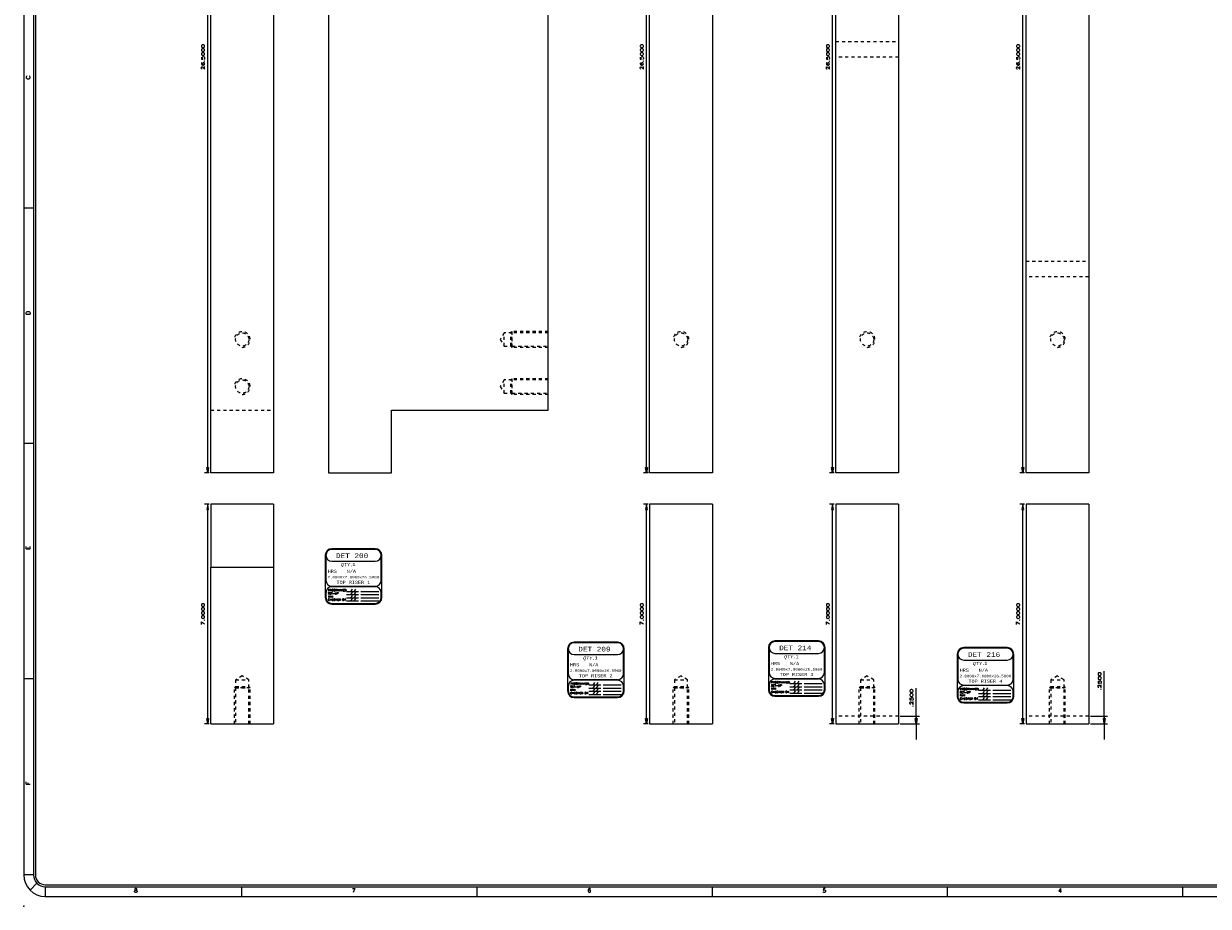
# Model space of a CAD drawing. Header units: inches. Extents: x 3 to 289, y 4 to 291.
# Tile 138 of 256: x 115 to 152, y 4 to 32. Entities that reach past the tile are written whole.
import ezdxf
from ezdxf.enums import TextEntityAlignment as Align

# ---------------------------------------------------------------- set-up
doc = ezdxf.new("R2010")
doc.units = ezdxf.units.IN
doc.header["$LTSCALE"] = 0.5
doc.header["$MEASUREMENT"] = 0
doc.linetypes.add('HIDDEN', pattern=[0.225, 0.15, -0.075])
for name, color, linetype in [('DST', 7, 'Continuous'), ('MFB', 7, 'Continuous'), ('PLOTVIEW1', 7, 'Continuous')]:
    doc.layers.add(name, color=color, linetype=linetype)
doc.styles.add('VERO0-Simplex', font='simplex_.ttf')
doc.styles.add('VERO2-Courier New', font='cour.ttf')
doc.styles.add('VERO3-RomanS', font='romans__.ttf')
doc.styles.add('VERO5-RomanD', font='romand__.ttf')
doc.styles.add('VERO8-Courier New', font='couri.ttf')

# ---------------------------------------------------------------- blocks, each defined once
blk = doc.blocks.new('ArrowheadClosed')
at = {"color": 0}
for p, q in [((0, 0), (-1, 0.18)), ((-1, 0.18), (-1, -0.18)), ((-1, -0.18), (0, 0))]:
    blk.add_line(p, q, dxfattribs=at)

msp = doc.modelspace()

# ---------------------------------------------------------------- linework, layer by layer
at = {"layer": 'DST', "color": 56, "linetype": 'Continuous'}
for p, q in [((120.449, 18.153), (120.449, 44.653)), ((134.434, 18.153), (134.434, 44.653)), ((140.366, 18.153), (140.366, 44.653)), ((146.431, 18.153), (146.431, 44.653)), ((120.499, 18.153), (120.349, 18.153)), ((134.484, 18.153), (134.334, 18.153)), ((140.416, 18.153), (140.266, 18.153)), ((146.481, 18.153), (146.331, 18.153)), ((120.499, 17.153), (120.349, 17.153)), ((120.449, 10.153), (120.449, 17.153)), ((134.484, 17.153), (134.334, 17.153)), ((134.434, 10.153), (134.434, 17.153)), ((140.416, 17.153), (140.266, 17.153)), ((140.366, 10.153), (140.366, 17.153)), ((146.481, 17.153), (146.331, 17.153)), ((146.431, 10.153), (146.431, 17.153)), ((120.499, 10.153), (120.349, 10.153)), ((134.484, 10.153), (134.334, 10.153)), ((140.416, 10.153), (140.266, 10.153)), ((146.481, 10.153), (146.331, 10.153))]:
    msp.add_line(p, q, dxfattribs=at)
at = {"layer": 'DST', "color": 9, "linetype": 'Continuous'}
for p, q in [((120.549, 18.153), (120.549, 44.653)), ((122.549, 44.653), (122.549, 18.153)), ((134.534, 18.153), (134.534, 44.653)), ((136.534, 44.653), (136.534, 18.153)), ((140.466, 18.153), (140.466, 44.653)), ((142.466, 44.653), (142.466, 18.153)), ((146.531, 18.153), (146.531, 44.653)), ((148.531, 44.653), (148.531, 18.153)), ((122.549, 18.153), (120.549, 18.153)), ((136.534, 18.153), (134.534, 18.153)), ((142.466, 18.153), (140.466, 18.153)), ((148.531, 18.153), (146.531, 18.153)), ((122.549, 17.153), (120.549, 17.153)), ((120.549, 17.153), (120.549, 15.153)), ((122.549, 17.153), (122.549, 15.153)), ((136.534, 17.153), (134.534, 17.153)), ((134.534, 17.153), (134.534, 10.153)), ((136.534, 17.153), (136.534, 10.153)), ((140.466, 17.153), (140.466, 10.153)), ((142.466, 17.153), (140.466, 17.153)), ((142.466, 17.153), (142.466, 10.153)), ((146.531, 17.153), (146.531, 10.153)), ((148.531, 17.153), (146.531, 17.153)), ((148.531, 17.153), (148.531, 10.153)), ((120.549, 15.153), (122.549, 15.153)), ((120.549, 10.153), (120.549, 15.153)), ((122.549, 15.153), (122.549, 10.153)), ((120.549, 10.153), (122.549, 10.153)), ((134.534, 10.153), (136.534, 10.153)), ((140.466, 10.153), (142.466, 10.153)), ((146.531, 10.153), (148.531, 10.153))]:
    msp.add_line(p, q, dxfattribs=at)
at = {"layer": 'DST', "color": 254, "linetype": 'HIDDEN'}
for p, q in [((140.466, 31.903), (142.466, 31.903)), ((142.466, 31.403), (140.466, 31.403)), ((146.531, 24.903), (148.531, 24.903)), ((148.531, 24.403), (146.531, 24.403)), ((120.549, 20.153), (122.549, 20.153)), ((121.338, 11.348), (121.299, 11.309)), ((121.549, 11.681), (121.338, 11.559)), ((121.338, 11.559), (121.76, 11.559)), ((121.338, 11.559), (121.338, 11.309)), ((121.338, 11.348), (121.76, 11.348)), ((121.76, 11.559), (121.549, 11.681)), ((121.76, 11.309), (121.76, 11.559)), ((121.76, 11.348), (121.799, 11.309)), ((135.323, 11.348), (135.284, 11.309)), ((135.534, 11.681), (135.323, 11.559)), ((135.323, 11.559), (135.745, 11.559)), ((135.323, 11.559), (135.323, 11.309)), ((135.323, 11.348), (135.745, 11.348)), ((135.745, 11.559), (135.534, 11.681)), ((135.745, 11.309), (135.745, 11.559)), ((135.745, 11.348), (135.784, 11.309)), ((141.256, 11.348), (141.216, 11.309)), ((141.466, 11.681), (141.256, 11.559)), ((141.256, 11.559), (141.677, 11.559)), ((141.256, 11.559), (141.256, 11.309)), ((141.256, 11.348), (141.677, 11.348)), ((141.677, 11.559), (141.466, 11.681)), ((141.677, 11.309), (141.677, 11.559)), ((141.677, 11.348), (141.716, 11.309)), ((147.32, 11.348), (147.281, 11.309)), ((147.531, 11.681), (147.32, 11.559)), ((147.32, 11.559), (147.742, 11.559)), ((147.32, 11.559), (147.32, 11.309)), ((147.32, 11.348), (147.742, 11.348)), ((147.742, 11.559), (147.531, 11.681)), ((147.742, 11.309), (147.742, 11.559)), ((147.742, 11.348), (147.781, 11.309)), ((121.299, 10.153), (121.299, 11.309)), ((121.799, 11.309), (121.299, 11.309)), ((121.338, 11.309), (121.76, 11.309)), ((121.338, 11.309), (121.338, 10.153)), ((121.76, 10.153), (121.76, 11.309)), ((121.799, 10.153), (121.799, 11.309)), ((135.284, 10.153), (135.284, 11.309)), ((135.784, 11.309), (135.284, 11.309)), ((135.323, 11.309), (135.745, 11.309)), ((135.323, 11.309), (135.323, 10.153)), ((135.745, 10.153), (135.745, 11.309)), ((135.784, 10.153), (135.784, 11.309)), ((141.216, 10.153), (141.216, 11.309)), ((141.716, 11.309), (141.216, 11.309)), ((141.256, 11.309), (141.677, 11.309)), ((141.256, 11.309), (141.256, 10.153)), ((141.677, 10.153), (141.677, 11.309)), ((141.716, 10.153), (141.716, 11.309)), ((147.281, 10.153), (147.281, 11.309)), ((147.781, 11.309), (147.281, 11.309)), ((147.32, 11.309), (147.742, 11.309)), ((147.32, 11.309), (147.32, 10.153)), ((147.742, 10.153), (147.742, 11.309)), ((147.781, 10.153), (147.781, 11.309)), ((142.466, 10.403), (140.466, 10.403)), ((148.531, 10.403), (146.531, 10.403))]:
    msp.add_line(p, q, dxfattribs=at)
for centre in [(121.549, 22.403), (135.534, 22.403), (141.466, 22.403), (147.531, 22.403), (121.549, 20.903)]:
    msp.add_circle(centre, 0.211, dxfattribs=at)
for centre in [(121.549, 22.403), (135.534, 22.403), (141.466, 22.403), (147.531, 22.403), (121.549, 20.903)]:
    msp.add_arc(centre, 0.25, 270, 180, dxfattribs=at)
at = {"layer": 'MFB', "color": 9, "linetype": 'Continuous'}
for p, q in [((124.303, 44.653), (124.303, 18.153)), ((131.303, 20.153), (131.303, 42.653)), ((126.303, 20.153), (131.303, 20.153)), ((126.303, 18.153), (126.303, 20.153)), ((124.303, 18.153), (126.303, 18.153))]:
    msp.add_line(p, q, dxfattribs=at)
at = {"layer": 'MFB', "color": 254, "linetype": 'HIDDEN'}
for p, q in [((129.897, 22.614), (129.775, 22.403)), ((129.775, 22.403), (129.897, 22.192)), ((129.897, 22.192), (129.897, 22.614)), ((130.147, 22.614), (129.897, 22.614)), ((130.108, 22.614), (130.147, 22.653)), ((130.108, 22.192), (130.108, 22.614)), ((131.303, 22.653), (130.147, 22.653)), ((130.147, 22.653), (130.147, 22.153)), ((130.147, 22.192), (130.147, 22.614)), ((131.303, 22.614), (130.147, 22.614)), ((129.897, 22.192), (130.147, 22.192)), ((130.108, 22.192), (130.147, 22.153)), ((130.147, 22.192), (131.303, 22.192)), ((131.303, 22.153), (130.147, 22.153)), ((130.108, 21.114), (130.147, 21.153)), ((131.303, 21.153), (130.147, 21.153)), ((130.147, 21.153), (130.147, 20.653)), ((129.897, 21.114), (129.775, 20.903)), ((129.775, 20.903), (129.897, 20.692)), ((129.897, 20.692), (129.897, 21.114)), ((130.147, 21.114), (129.897, 21.114)), ((130.108, 20.692), (130.108, 21.114)), ((130.147, 20.692), (130.147, 21.114)), ((131.303, 21.114), (130.147, 21.114)), ((129.897, 20.692), (130.147, 20.692)), ((130.108, 20.692), (130.147, 20.653)), ((130.147, 20.692), (131.303, 20.692)), ((131.303, 20.653), (130.147, 20.653))]:
    msp.add_line(p, q, dxfattribs=at)
at = {"layer": 'MFB', "color": 56, "linetype": 'Continuous'}
for p, q in [((149.025, 10.403), (149.025, 11.831)), ((143.032, 10.403), (143.032, 11.296)), ((142.516, 10.403), (143.132, 10.403)), ((143.032, 10.153), (143.032, 10.403)), ((148.581, 10.403), (149.125, 10.403)), ((149.025, 10.153), (149.025, 10.403)), ((142.516, 10.153), (143.132, 10.153)), ((143.032, 10.153), (143.032, 9.653)), ((148.581, 10.153), (149.125, 10.153)), ((149.025, 10.153), (149.025, 9.653))]:
    msp.add_line(p, q, dxfattribs=at)
at = {"layer": 'PLOTVIEW1', "color": 97, "linetype": 'Continuous'}
for p, q in [((114.584, 47.843), (114.584, 5.343)), ((114.897, 47.843), (114.897, 5.343)), ((114.959, 47.843), (114.959, 5.343)), ((114.897, 26.593), (114.584, 26.593)), ((114.897, 19.093), (114.584, 19.093)), ((114.897, 11.593), (114.584, 11.593)), ((114.897, 5.343), (114.584, 5.343)), ((115.007, 5.078), (114.786, 4.857)), ((115.272, 5.03), (172.772, 5.03)), ((115.272, 4.968), (172.772, 4.968)), ((115.272, 4.968), (115.272, 4.655)), ((121.522, 4.968), (121.522, 4.655)), ((129.022, 4.968), (129.022, 4.655)), ((136.522, 4.968), (136.522, 4.655)), ((144.022, 4.968), (144.022, 4.655)), ((151.522, 4.968), (151.522, 4.655)), ((115.272, 4.655), (172.772, 4.655))]:
    msp.add_line(p, q, dxfattribs=at)
at = {"layer": 'PLOTVIEW1', "color": 7, "linetype": 'Continuous'}
for p, q in [((124.195, 15.526), (124.195, 14.181)), ((124.216, 15.526), (124.216, 14.729)), ((125.791, 15.734), (124.404, 15.734)), ((125.791, 15.713), (124.404, 15.713)), ((125.979, 14.729), (125.979, 15.526)), ((126, 14.181), (126, 15.526)), ((124.404, 15.338), (125.791, 15.338)), ((124.404, 14.542), (125.791, 14.542)), ((125.791, 14.523), (124.404, 14.523)), ((124.875, 14.376), (125.256, 14.376)), ((125.332, 14.376), (125.903, 14.376)), ((124.216, 14.335), (124.216, 14.181)), ((124.404, 13.993), (125.791, 13.993)), ((124.404, 13.972), (125.791, 13.972)), ((124.875, 14.275), (125.256, 14.275)), ((124.875, 14.174), (125.256, 14.174)), ((124.875, 14.073), (125.256, 14.073)), ((125.332, 14.275), (125.903, 14.275)), ((125.332, 14.174), (125.903, 14.174)), ((125.332, 14.073), (125.903, 14.073)), ((125.979, 14.181), (125.979, 14.335)), ((131.919, 12.549), (131.919, 11.204)), ((131.94, 12.549), (131.94, 11.752)), ((133.515, 12.757), (132.127, 12.757)), ((133.515, 12.736), (132.127, 12.736)), ((133.702, 11.752), (133.702, 12.549)), ((133.723, 11.204), (133.723, 12.549)), ((138.32, 12.589), (138.32, 11.243)), ((138.341, 12.589), (138.341, 11.792)), ((139.916, 12.797), (138.529, 12.797)), ((139.916, 12.776), (138.529, 12.776)), ((140.104, 11.792), (140.104, 12.589)), ((140.125, 11.243), (140.125, 12.589)), ((145.933, 12.584), (144.546, 12.584)), ((145.933, 12.563), (144.546, 12.563)), ((132.127, 12.361), (133.515, 12.361)), ((138.529, 12.401), (139.916, 12.401)), ((144.337, 12.376), (144.337, 11.031)), ((144.358, 12.376), (144.358, 11.579)), ((144.546, 12.188), (145.933, 12.188)), ((146.121, 11.579), (146.121, 12.376)), ((146.142, 11.031), (146.142, 12.376)), ((131.94, 11.358), (131.94, 11.204)), ((132.127, 11.565), (133.515, 11.565)), ((133.515, 11.546), (132.127, 11.546)), ((132.599, 11.399), (132.98, 11.399)), ((133.056, 11.399), (133.626, 11.399)), ((133.702, 11.204), (133.702, 11.358)), ((138.341, 11.398), (138.341, 11.243)), ((138.529, 11.604), (139.916, 11.604)), ((139.916, 11.585), (138.529, 11.585)), ((139, 11.439), (139.382, 11.439)), ((139, 11.338), (139.382, 11.338)), ((139.457, 11.439), (140.028, 11.439)), ((139.457, 11.338), (140.028, 11.338)), ((140.104, 11.243), (140.104, 11.398)), ((144.546, 11.391), (145.933, 11.391)), ((145.933, 11.373), (144.546, 11.373)), ((132.127, 11.016), (133.515, 11.016)), ((132.127, 10.995), (133.515, 10.995)), ((132.599, 11.298), (132.98, 11.298)), ((132.599, 11.197), (132.98, 11.197)), ((132.599, 11.096), (132.98, 11.096)), ((133.056, 11.298), (133.626, 11.298)), ((133.056, 11.197), (133.626, 11.197)), ((133.056, 11.096), (133.626, 11.096)), ((138.529, 11.056), (139.916, 11.056)), ((138.529, 11.035), (139.916, 11.035)), ((139, 11.236), (139.382, 11.236)), ((139, 11.135), (139.382, 11.135)), ((139.457, 11.236), (140.028, 11.236)), ((139.457, 11.135), (140.028, 11.135)), ((144.358, 11.185), (144.358, 11.031)), ((145.017, 11.226), (145.399, 11.226)), ((145.017, 11.125), (145.399, 11.125)), ((145.017, 11.024), (145.399, 11.024)), ((145.474, 11.226), (146.045, 11.226)), ((145.474, 11.125), (146.045, 11.125)), ((145.474, 11.024), (146.045, 11.024)), ((146.121, 11.031), (146.121, 11.185)), ((144.546, 10.843), (145.933, 10.843)), ((144.546, 10.822), (145.933, 10.822)), ((145.017, 10.922), (145.399, 10.922)), ((145.474, 10.922), (146.045, 10.922))]:
    msp.add_line(p, q, dxfattribs=at)
for centre, radius, start, end in [((124.404, 15.526), 0.209, 90, 180), ((124.404, 15.526), 0.188, 90, 180), ((124.404, 15.526), 0.188, 90, 270), ((125.791, 15.526), 0.209, 0, 90), ((125.791, 15.526), 0.188, 0, 90), ((125.791, 15.526), 0.188, 270, 90), ((124.404, 14.729), 0.188, 180, 270), ((125.791, 14.729), 0.188, 270, 0), ((124.404, 14.335), 0.188, 90, 180), ((125.791, 14.335), 0.188, 0, 90), ((124.404, 14.181), 0.209, 180, 270), ((124.404, 14.181), 0.188, 180, 270), ((125.791, 14.181), 0.188, 270, 0), ((125.791, 14.181), 0.209, 270, 0), ((132.127, 12.549), 0.209, 90, 180), ((132.127, 12.549), 0.188, 90, 180), ((132.127, 12.549), 0.188, 90, 270), ((133.515, 12.549), 0.209, 0, 90), ((133.515, 12.549), 0.188, 0, 90), ((133.515, 12.549), 0.188, 270, 90), ((138.529, 12.589), 0.209, 90, 180), ((138.529, 12.589), 0.188, 90, 180), ((138.529, 12.589), 0.188, 90, 270), ((139.916, 12.589), 0.209, 0, 90), ((139.916, 12.589), 0.188, 0, 90), ((139.916, 12.589), 0.188, 270, 90), ((144.546, 12.376), 0.209, 90, 180), ((144.546, 12.376), 0.188, 90, 180), ((144.546, 12.376), 0.188, 90, 270), ((145.933, 12.376), 0.209, 0, 90), ((145.933, 12.376), 0.188, 0, 90), ((145.933, 12.376), 0.188, 270, 90), ((132.127, 11.752), 0.188, 180, 270), ((133.515, 11.752), 0.188, 270, 0), ((138.529, 11.792), 0.188, 180, 270), ((139.916, 11.792), 0.188, 270, 0), ((132.127, 11.358), 0.188, 90, 180), ((133.515, 11.358), 0.188, 0, 90), ((138.529, 11.398), 0.188, 90, 180), ((139.916, 11.398), 0.188, 0, 90), ((144.546, 11.579), 0.188, 180, 270), ((144.546, 11.185), 0.188, 90, 180), ((145.933, 11.579), 0.188, 270, 0), ((145.933, 11.185), 0.188, 0, 90), ((132.127, 11.204), 0.209, 180, 270), ((132.127, 11.204), 0.188, 180, 270), ((133.515, 11.204), 0.188, 270, 0), ((133.515, 11.204), 0.209, 270, 0), ((138.529, 11.243), 0.209, 180, 270), ((138.529, 11.243), 0.188, 180, 270), ((139.916, 11.243), 0.188, 270, 0), ((139.916, 11.243), 0.209, 270, 0), ((144.546, 11.031), 0.209, 180, 270), ((144.546, 11.031), 0.188, 180, 270), ((145.933, 11.031), 0.188, 270, 0), ((145.933, 11.031), 0.209, 270, 0)]:
    msp.add_arc(centre, radius, start, end, dxfattribs=at)
at = {"layer": 'PLOTVIEW1', "color": 97, "linetype": 'Continuous'}
for radius in [0.688, 0.375, 0.313]:
    msp.add_arc((115.272, 5.343), radius, 180, 270, dxfattribs=at)
at = {"layer": 'PLOTVIEW1', "color": 56, "linetype": 'Continuous'}
msp.add_point((114.584, 4.343), dxfattribs=at)

# ---------------------------------------------------------------- block references
at = {"layer": 'DST', "color": 56, "linetype": 'Continuous', "extrusion": (0, 0, -1), "xscale": 0.170138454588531, "yscale": 0.170138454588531, "zscale": 0.170138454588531, "rotation": 270}
for p in [(-120.449, 18.153), (-134.434, 18.153), (-140.366, 18.153), (-146.431, 18.153), (-120.449, 10.153), (-134.434, 10.153), (-140.366, 10.153), (-146.431, 10.153)]:
    msp.add_blockref('ArrowheadClosed', p, dxfattribs=at)
at = {"layer": 'DST', "color": 56, "linetype": 'Continuous', "xscale": 0.170138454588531, "yscale": 0.170138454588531, "zscale": 0.170138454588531, "rotation": 90}
for p in [(120.449, 17.153), (134.434, 17.153), (140.366, 17.153), (146.431, 17.153)]:
    msp.add_blockref('ArrowheadClosed', p, dxfattribs=at)
at = {"layer": 'MFB', "color": 56, "linetype": 'Continuous', "xscale": 0.170138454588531, "yscale": 0.170138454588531, "zscale": 0.170138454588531, "rotation": 90}
for p in [(143.032, 10.403), (149.025, 10.403)]:
    msp.add_blockref('ArrowheadClosed', p, dxfattribs=at)
at = {"layer": 'MFB', "color": 56, "linetype": 'Continuous', "extrusion": (0, 0, -1), "xscale": 0.170138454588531, "yscale": 0.170138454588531, "zscale": 0.170138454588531, "rotation": 270}
for p in [(-143.032, 10.153), (-149.025, 10.153)]:
    msp.add_blockref('ArrowheadClosed', p, dxfattribs=at)

# ---------------------------------------------------------------- texts
at = {"layer": 'DST', "color": 230, "linetype": 'Continuous', "style": 'VERO0-Simplex'}
for s, width, p, p2 in [('26.5000', 1.346903, (120.349, 30.993), (120.349, 31.813)), ('26.5000', 1.346903, (134.334, 30.993), (134.334, 31.813)), ('26.5000', 1.346903, (140.266, 30.993), (140.266, 31.813)), ('26.5000', 1.346903, (146.331, 30.993), (146.331, 31.813)), ('7.0000', 1.358929, (120.349, 13.303), (120.349, 14.003)), ('7.0000', 1.358929, (134.334, 13.303), (134.334, 14.003)), ('7.0000', 1.358929, (140.266, 13.303), (140.266, 14.003)), ('7.0000', 1.358929, (146.331, 13.303), (146.331, 14.003))]:
    msp.add_text(s, height=0.1, rotation=90, dxfattribs=dict(at, width=width)).set_placement(p, p2, align=Align.FIT)
at = {"layer": 'MFB', "color": 7, "linetype": 'Continuous', "style": 'VERO0-Simplex', "width": 1.376302}
for p, p2 in [((148.925, 11.226), (148.925, 11.806)), ((142.932, 10.691), (142.932, 11.271))]:
    msp.add_text('.2500', height=0.1, rotation=90, dxfattribs=at).set_placement(p, p2, align=Align.FIT)
at = {"layer": 'PLOTVIEW1', "color": 56, "linetype": 'Continuous', "style": 'VERO5-RomanD'}
for s, width, p, p2 in [('C', 0.998855, (114.79, 30.69), (114.79, 30.814)), ('D', 0.998855, (114.79, 23.19), (114.79, 23.314)), ('E', 0.999972, (114.79, 15.708), (114.79, 15.82)), ('F', 1.001006, (114.79, 8.211), (114.79, 8.317))]:
    msp.add_text(s, height=0.125, rotation=90, dxfattribs=dict(at, width=width)).set_placement(p, p2, align=Align.FIT)
at = {"layer": 'PLOTVIEW1', "color": 7, "linetype": 'Continuous'}
for s, height, style, width, p, p2 in [('DET 200', 0.15, 'VERO2-Courier New', 0.931388, (124.538, 15.439), (125.565, 15.439)), ('QTY.', 0.1, 'VERO8-Courier New', 0.931388, (124.692, 15.179), (125.083, 15.179)), ('1', 0.1, 'VERO2-Courier New', 0.931388, (125.059, 15.184), (125.157, 15.184)), ('2.0000x7.0000x26.5000', 0.08, 'VERO2-Courier New', 0.931388, (124.269, 14.789), (125.913, 14.789)), ('HRS', 0.1, 'VERO2-Courier New', 0.931388, (124.272, 14.967), (124.566, 14.967)), ('N/A', 0.1, 'VERO2-Courier New', 0.931388, (124.882, 14.967), (125.175, 14.967)), ('PROGRAMMED', 0.0575, 'VERO3-RomanS', 1.000726, (124.283, 14.387), (124.87, 14.387)), ('TOP RISER 1', 0.1, 'VERO2-Courier New', 0.931388, (124.554, 14.615), (125.63, 14.615)), ('/ /', 0.0563, 'VERO3-RomanS', 0.999632, (124.993, 14.386), (125.169, 14.386)), ('SET-UP', 0.0565, 'VERO3-RomanS', 1.000387, (124.281, 14.287), (124.618, 14.287)), ('CHECKED OK', 0.0548, 'VERO3-RomanS', 1.000182, (124.281, 14.085), (124.858, 14.085)), ('RAN', 0.0516, 'VERO3-RomanS', 1.00058, (124.284, 14.187), (124.435, 14.187)), ('/ /', 0.0563, 'VERO3-RomanS', 0.999632, (124.993, 14.284), (125.169, 14.284)), ('/ /', 0.0563, 'VERO3-RomanS', 0.999632, (124.993, 14.183), (125.169, 14.183)), ('/ /', 0.0563, 'VERO3-RomanS', 0.999632, (124.993, 14.082), (125.169, 14.082)), ('DET 209', 0.15, 'VERO2-Courier New', 0.931388, (132.261, 12.462), (133.288, 12.462)), ('DET 214', 0.15, 'VERO2-Courier New', 0.931388, (138.663, 12.502), (139.69, 12.502)), ('HRS', 0.1, 'VERO2-Courier New', 0.931388, (131.996, 11.99), (132.289, 11.99)), ('QTY.', 0.1, 'VERO8-Courier New', 0.931388, (132.415, 12.202), (132.806, 12.202)), ('N/A', 0.1, 'VERO2-Courier New', 0.931388, (132.605, 11.99), (132.899, 11.99)), ('1', 0.1, 'VERO2-Courier New', 0.931388, (132.783, 12.207), (132.88, 12.207)), ('HRS', 0.1, 'VERO2-Courier New', 0.931388, (138.398, 12.029), (138.691, 12.029)), ('QTY.', 0.1, 'VERO8-Courier New', 0.931388, (138.817, 12.242), (139.208, 12.242)), ('N/A', 0.1, 'VERO2-Courier New', 0.931388, (139.007, 12.029), (139.3, 12.029)), ('1', 0.1, 'VERO2-Courier New', 0.931388, (139.184, 12.247), (139.282, 12.247)), ('DET 216', 0.15, 'VERO2-Courier New', 0.931388, (144.68, 12.289), (145.707, 12.289)), ('QTY.', 0.1, 'VERO8-Courier New', 0.931388, (144.834, 12.029), (145.225, 12.029)), ('1', 0.1, 'VERO2-Courier New', 0.931388, (145.201, 12.034), (145.299, 12.034)), ('2.0000x7.0000x26.5000', 0.08, 'VERO2-Courier New', 0.931388, (131.993, 11.812), (133.636, 11.812)), ('TOP RISER 2', 0.1, 'VERO2-Courier New', 0.931388, (132.277, 11.638), (133.353, 11.638)), ('2.0000x7.0000x26.5000', 0.08, 'VERO2-Courier New', 0.931388, (138.394, 11.852), (140.038, 11.852)), ('TOP RISER 3', 0.1, 'VERO2-Courier New', 0.931388, (138.679, 11.678), (139.755, 11.678)), ('2.0000x7.0000x26.5000', 0.08, 'VERO2-Courier New', 0.931388, (144.411, 11.639), (146.055, 11.639)), ('HRS', 0.1, 'VERO2-Courier New', 0.931388, (144.415, 11.816), (144.708, 11.816)), ('N/A', 0.1, 'VERO2-Courier New', 0.931388, (145.024, 11.816), (145.317, 11.816)), ('SET-UP', 0.0565, 'VERO3-RomanS', 1.000387, (132.004, 11.31), (132.342, 11.31)), ('PROGRAMMED', 0.0575, 'VERO3-RomanS', 1.000726, (132.007, 11.41), (132.593, 11.41)), ('/ /', 0.0563, 'VERO3-RomanS', 0.999632, (132.716, 11.409), (132.892, 11.409)), ('/ /', 0.0563, 'VERO3-RomanS', 0.999632, (132.716, 11.308), (132.892, 11.308)), ('SET-UP', 0.0565, 'VERO3-RomanS', 1.000387, (138.406, 11.349), (138.743, 11.349)), ('PROGRAMMED', 0.0575, 'VERO3-RomanS', 1.000726, (138.408, 11.45), (138.995, 11.45)), ('/ /', 0.0563, 'VERO3-RomanS', 0.999632, (139.118, 11.448), (139.294, 11.448)), ('/ /', 0.0563, 'VERO3-RomanS', 0.999632, (139.118, 11.347), (139.294, 11.347)), ('TOP RISER 4', 0.1, 'VERO2-Courier New', 0.931388, (144.696, 11.465), (145.772, 11.465)), ('CHECKED OK', 0.0548, 'VERO3-RomanS', 1.000182, (132.004, 11.108), (132.582, 11.108)), ('RAN', 0.0516, 'VERO3-RomanS', 1.00058, (132.007, 11.21), (132.159, 11.21)), ('/ /', 0.0563, 'VERO3-RomanS', 0.999632, (132.716, 11.206), (132.892, 11.206)), ('/ /', 0.0563, 'VERO3-RomanS', 0.999632, (132.716, 11.105), (132.892, 11.105)), ('CHECKED OK', 0.0548, 'VERO3-RomanS', 1.000182, (138.406, 11.148), (138.983, 11.148)), ('RAN', 0.0516, 'VERO3-RomanS', 1.00058, (138.409, 11.25), (138.56, 11.25)), ('/ /', 0.0563, 'VERO3-RomanS', 0.999632, (139.118, 11.246), (139.294, 11.246)), ('/ /', 0.0563, 'VERO3-RomanS', 0.999632, (139.118, 11.145), (139.294, 11.145)), ('SET-UP', 0.0565, 'VERO3-RomanS', 1.000387, (144.423, 11.136), (144.76, 11.136)), ('CHECKED OK', 0.0548, 'VERO3-RomanS', 1.000182, (144.423, 10.935), (145, 10.935)), ('PROGRAMMED', 0.0575, 'VERO3-RomanS', 1.000726, (144.425, 11.237), (145.012, 11.237)), ('RAN', 0.0516, 'VERO3-RomanS', 1.00058, (144.426, 11.037), (144.577, 11.037)), ('/ /', 0.0563, 'VERO3-RomanS', 0.999632, (145.135, 11.236), (145.311, 11.236)), ('/ /', 0.0563, 'VERO3-RomanS', 0.999632, (145.135, 11.134), (145.311, 11.134)), ('/ /', 0.0563, 'VERO3-RomanS', 0.999632, (145.135, 11.033), (145.311, 11.033)), ('/ /', 0.0563, 'VERO3-RomanS', 0.999632, (145.135, 10.932), (145.311, 10.932))]:
    msp.add_text(s, height=height, dxfattribs=dict(at, style=style, width=width)).set_placement(p, p2, align=Align.FIT)
at = {"layer": 'PLOTVIEW1', "color": 56, "linetype": 'Continuous', "style": 'VERO5-RomanD', "width": 0.999731}
for s, p, p2 in [('8', (118.099, 4.783), (118.216, 4.783)), ('6', (132.554, 4.783), (132.671, 4.783)), ('7', (125.042, 4.783), (125.159, 4.783)), ('5', (140.042, 4.783), (140.159, 4.783)), ('4', (147.554, 4.783), (147.671, 4.783))]:
    msp.add_text(s, height=0.125, dxfattribs=at).set_placement(p, p2, align=Align.FIT)

doc.saveas('drawing.dxf')
